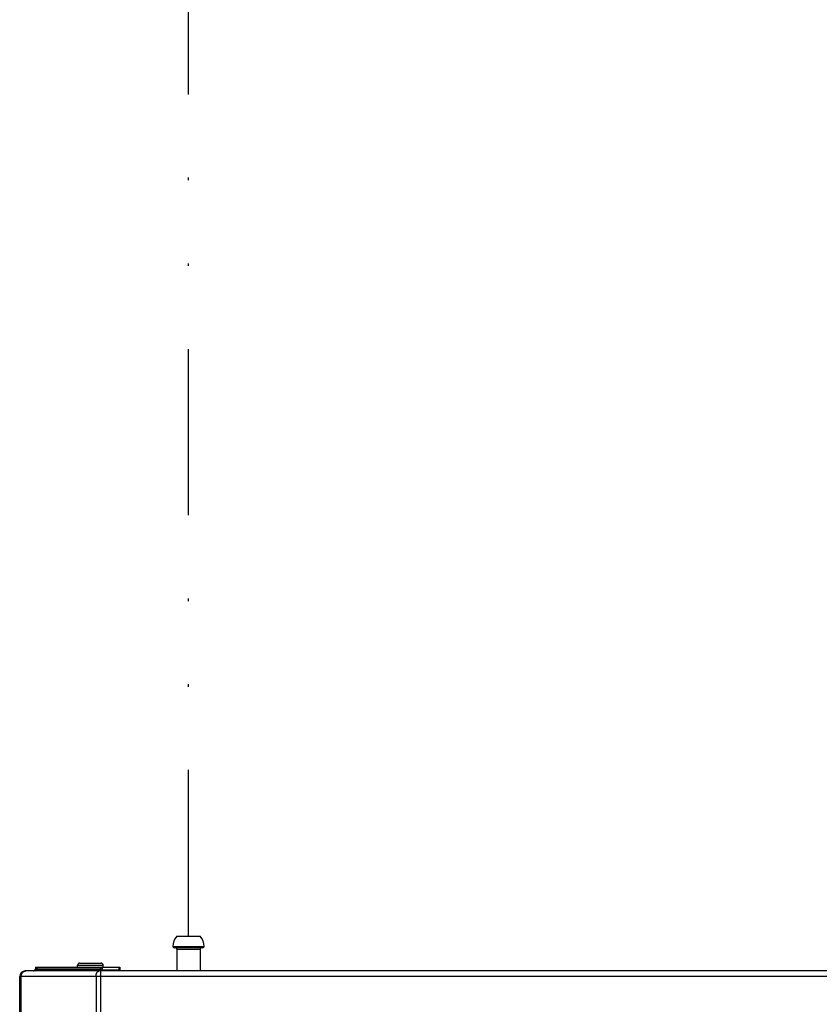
# Model space of a CAD drawing. Header units: centimetres. Extents: x 1912 to 37354, y 4932 to 6633.
# Tile 222 of 236: x 34814 to 34845, y 6129 to 6167. Entities that reach past the tile are written whole.
import ezdxf

# ---------------------------------------------------------------- set-up
doc = ezdxf.new("R2010")
doc.units = ezdxf.units.CM
doc.linetypes.add('DIVIDE2', pattern=[15.875, 6.35, -3.175, 0, -3.175, 0, -3.175])
doc.layers.add('$_urządzenia', color=250, linetype='Continuous')
doc.layers.add('IS_sygnał', color=210, linetype='DIVIDE2', lineweight=25)

# ---------------------------------------------------------------- blocks, each defined once
blk = doc.blocks.new('A$C92957c0b')
at = {"layer": '$_urządzenia'}
for p, q in [((-259.95, -20.1), (-254.05, -20.1)), ((-261, -22.8), (-253, -22.8)), ((-253.4, -23.1), (-260.6, -23.1)), ((-259.95, -23.4), (-254.05, -23.4)), ((-259.95, -23.4), (-259.95, -29)), ((-254.05, -23.4), (-254.05, -29)), ((-285.24, -27.5), (-278.74, -27.5)), ((-285.24, -28), (-285.24, -27.5)), ((-284.74, -27), (-279.24, -27)), ((-278.74, -28), (-278.74, -27.5)), ((0, -29), (-298.6, -29)), ((-296.16, -28.79), (-295.89, -28.41)), ((-296.16, -28.79), (-279.75, -28.79)), ((-296, -28), (-274.49, -28)), ((-296, -28), (-296, -28.56)), ((-295.98, -28), (-295.98, -28.54)), ((-295.89, -28.41), (-279.48, -28.41)), ((-295.34, -28), (-295.34, -28.02)), ((-295.24, -28), (-295.19, -28)), ((-279.75, -28.79), (-279.48, -28.41)), ((-279.61, -29), (-279.75, -28.79)), ((-279.13, -28.91), (-279.48, -28.41)), ((-279.34, -1127), (-279.34, -29)), ((-279.2, -29), (-279.13, -28.91)), ((-279.15, -28.1), (-278.96, -28.75)), ((-278.99, -28), (-278.99, -28.59)), ((-278.99, -28.6), (-278.99, -28.59)), ((-278.98, -28.7), (-274.49, -28.7)), ((-278.96, -28.75), (-278.96, -28.75)), ((-274.75, -28), (-274.75, -28.7)), ((-274.49, -28), (-274.49, -28.7)), ((0, -30.4), (-300, -30.4)), ((-300, -1125.6), (-300, -30.4)), ((-299.63, -1125.6), (-299.63, -30.4)), ((-280.56, -30.4), (-280.56, -1125.6))]:
    blk.add_line(p, q, dxfattribs=at)
for points in [[(-299.63, -30.4), (-299.63, -30.34), (-299.62, -30.29), (-299.62, -30.23), (-299.61, -30.18), (-299.6, -30.12), (-299.59, -30.06), (-299.58, -30.01), (-299.57, -29.96), (-299.55, -29.9), (-299.53, -29.85), (-299.51, -29.8), (-299.49, -29.75), (-299.47, -29.7), (-299.45, -29.65), (-299.42, -29.6), (-299.39, -29.56), (-299.36, -29.51), (-299.33, -29.47), (-299.3, -29.43), (-299.27, -29.39), (-299.23, -29.35), (-299.2, -29.32), (-299.16, -29.28), (-299.12, -29.25), (-299.09, -29.22), (-299.05, -29.19), (-299, -29.16), (-298.96, -29.14), (-298.92, -29.11), (-298.88, -29.09), (-298.83, -29.07), (-298.79, -29.06), (-298.74, -29.04), (-298.7, -29.03), (-298.65, -29.02), (-298.6, -29.01), (-298.56, -29), (-298.51, -29), (-298.46, -29)], [(-296.51, -29), (-296.49, -29), (-296.47, -29), (-296.45, -28.99), (-296.43, -28.99), (-296.41, -28.98), (-296.38, -28.98), (-296.36, -28.97), (-296.34, -28.96), (-296.32, -28.95), (-296.3, -28.93), (-296.28, -28.92), (-296.27, -28.91), (-296.25, -28.89), (-296.23, -28.87), (-296.21, -28.86), (-296.19, -28.84), (-296.18, -28.82), (-296.16, -28.79)], [(-295.89, -28.41), (-295.85, -28.36), (-295.81, -28.31), (-295.77, -28.27), (-295.73, -28.23), (-295.69, -28.19), (-295.64, -28.15), (-295.59, -28.12), (-295.55, -28.09), (-295.5, -28.07), (-295.45, -28.05), (-295.4, -28.03), (-295.35, -28.02), (-295.29, -28.01), (-295.24, -28)], [(-280.56, -30.4), (-280.56, -30.34), (-280.56, -30.29), (-280.56, -30.23), (-280.55, -30.18), (-280.55, -30.12), (-280.54, -30.06), (-280.53, -30.01), (-280.52, -29.96), (-280.51, -29.9), (-280.5, -29.85), (-280.49, -29.8), (-280.47, -29.75), (-280.46, -29.7)], [(-280.46, -29.7), (-280.44, -29.65), (-280.42, -29.6), (-280.41, -29.56), (-280.39, -29.51), (-280.37, -29.47), (-280.34, -29.43), (-280.32, -29.39), (-280.3, -29.35), (-280.28, -29.32), (-280.25, -29.28), (-280.23, -29.25), (-280.2, -29.22), (-280.17, -29.19), (-280.14, -29.16), (-280.12, -29.14), (-280.09, -29.11), (-280.06, -29.09), (-280.03, -29.07), (-280, -29.06), (-279.97, -29.04), (-279.94, -29.03), (-279.91, -29.02), (-279.88, -29.01), (-279.84, -29), (-279.81, -29), (-279.78, -29)], [(-280.1, -29), (-280.08, -29), (-280.06, -29), (-280.04, -28.99), (-280.02, -28.99), (-280, -28.98), (-279.98, -28.98), (-279.96, -28.97), (-279.94, -28.96), (-279.92, -28.95), (-279.9, -28.93), (-279.88, -28.92), (-279.86, -28.91), (-279.84, -28.89), (-279.82, -28.87), (-279.8, -28.86), (-279.79, -28.84), (-279.77, -28.82), (-279.75, -28.79)], [(-279.48, -28.41), (-279.45, -28.37), (-279.42, -28.32), (-279.38, -28.28), (-279.34, -28.25), (-279.31, -28.21), (-279.27, -28.18), (-279.23, -28.15), (-279.19, -28.12), (-279.15, -28.1)], [(-279.15, -28.1), (-279.13, -28.08), (-279.11, -28.06), (-279.1, -28.04), (-279.08, -28.03), (-279.06, -28.02), (-279.04, -28.01), (-279.03, -28), (-279.01, -28), (-278.99, -28)], [(-279.13, -28.91), (-279.12, -28.88), (-279.1, -28.86), (-279.08, -28.84), (-279.06, -28.82), (-279.04, -28.81), (-279.03, -28.79), (-279.01, -28.77), (-278.98, -28.76), (-278.96, -28.75)], [(-278.98, -28.66), (-278.99, -28.65), (-278.99, -28.64), (-278.99, -28.63), (-278.99, -28.62), (-278.99, -28.61), (-278.99, -28.6), (-278.99, -28.6), (-278.99, -28.6)]]:
    blk.add_lwpolyline(points, dxfattribs=at)
for centre, radius, start, end in [((-257, -22.8), 4, 137.5189, 180), ((-257, -22.8), 4, 0, 42.4811), ((-260.47, -22.51), 0.6, 208.677, 257.8382), ((-260.25, -23.4), 0.3, 0, 90), ((-253.75, -23.4), 0.3, 90, 180), ((-253.53, -22.51), 0.6, 282.1618, 331.323), ((-284.74, -27.5), 0.5, 90, 180), ((-279.24, -27.5), 0.5, 0, 90), ((-298.6, -30.4), 1.4, 90, 180), ((-257, -33.93), 5.75, 120.8779, 121), ((-257, -33.93), 5.75, 59, 59.1221)]:
    blk.add_arc(centre, radius, start, end, dxfattribs=at)

msp = doc.modelspace()

# ---------------------------------------------------------------- linework, layer by layer
at = {"layer": 'IS_sygnał'}
msp.add_line((34820.475, 6131.898), (34820.475, 6325.902), dxfattribs=at)

# ---------------------------------------------------------------- block references
at = {"layer": '$_urządzenia', "xscale": 0.15, "yscale": 0.15, "zscale": 0.15}
msp.add_blockref('A$C92957c0b', (34859.025, 6134.913), dxfattribs=at)

doc.saveas('drawing.dxf')
